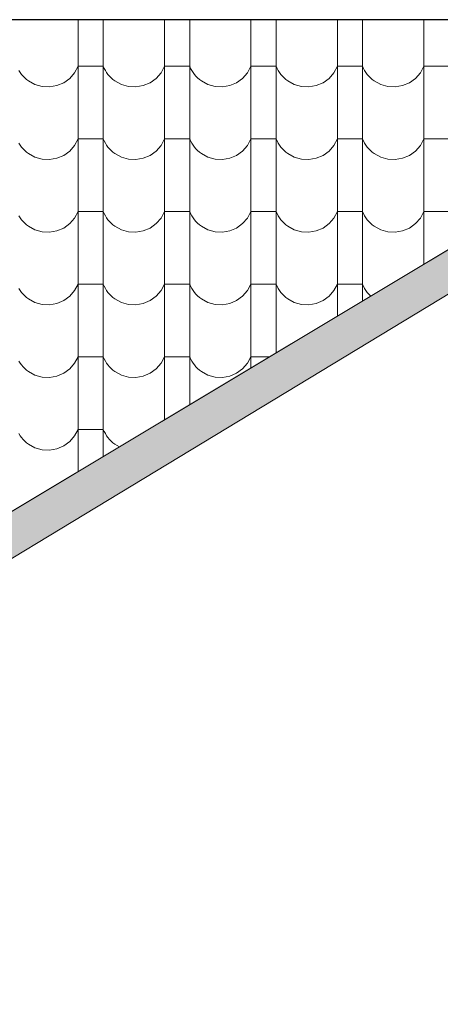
# Model space of a CAD drawing. Header units: millimetres. Extents: x -61343 to 9939, y -6894 to 7453.
# Tile 118 of 255: x -6356 to -6196, y -5443 to -5067. Entities that reach past the tile are written whole.
import ezdxf

# ---------------------------------------------------------------- set-up
doc = ezdxf.new("R2010")
doc.units = ezdxf.units.MM
doc.header["$MEASUREMENT"] = 0
doc.layers.add('810-G Ogólne', color=7, linetype='Continuous')
doc.layers.add('990-D Import IFC', color=7, linetype='Continuous')

# ---------------------------------------------------------------- blocks, each defined once
blk = doc.blocks.new('*X1830', base_point=(515069.4, 47309.9))
at = {"layer": '990-D Import IFC', "color": 251, "linetype": 'Continuous', "lineweight": 13, "true_color": 0x6a6a6a}
for p, q in [((537461.4, -38491), (537461.4, -38560.1)), ((537557.5, -38491), (537557.5, -38560.1)), ((537791.4, -38491), (537791.4, -38560.1)), ((537887.5, -38491), (537887.5, -38560.1)), ((538121.4, -38491), (538121.4, -38560.1)), ((538217.5, -38491), (538217.5, -38560.1)), ((538451.4, -38491), (538451.4, -38560.1)), ((538547.5, -38491), (538547.5, -38560.1)), ((538781.4, -38491), (538781.4, -38560.1)), ((537461.4, -38560.1), (537461.4, -38837.1)), ((537557.5, -38560.1), (537557.5, -38837.1)), ((537791.4, -38560.1), (537791.4, -38837.1)), ((537887.5, -38560.1), (537887.5, -38837.1)), ((538121.4, -38560.1), (538121.4, -38837.1)), ((538217.5, -38560.1), (538217.5, -38837.1)), ((538451.4, -38560.1), (538451.4, -38837.1)), ((538547.5, -38560.1), (538547.5, -38837.1)), ((538781.4, -38560.1), (538781.4, -38837.1)), ((537448.1, -38693.2), (537461.4, -38668.2)), ((537509.4, -38668.2), (537461.4, -38668.2)), ((537557.5, -38668.2), (537509.4, -38668.2)), ((537557.5, -38668.2), (537561.1, -38676.5)), ((537778.1, -38693.2), (537791.4, -38668.2)), ((537839.4, -38668.2), (537791.4, -38668.2)), ((537887.5, -38668.2), (537839.4, -38668.2)), ((537887.5, -38668.2), (537891.1, -38676.5)), ((538108.1, -38693.2), (538121.4, -38668.2)), ((538169.4, -38668.2), (538121.4, -38668.2)), ((538217.5, -38668.2), (538169.4, -38668.2)), ((538217.5, -38668.2), (538221.1, -38676.5)), ((538438.1, -38693.2), (538451.4, -38668.2)), ((538499.4, -38668.2), (538451.4, -38668.2)), ((538547.5, -38668.2), (538499.4, -38668.2)), ((538547.5, -38668.2), (538551.1, -38676.5)), ((538768.1, -38693.2), (538781.4, -38668.2)), ((538829.4, -38668.2), (538781.4, -38668.2)), ((538877.5, -38668.2), (538829.4, -38668.2)), ((537235.4, -38684.6), (537240.2, -38692.3)), ((537240.2, -38692.3), (537245.5, -38699.7)), ((537245.5, -38699.7), (537251.4, -38706.6)), ((537251.4, -38706.6), (537257.8, -38713.1)), ((537429.4, -38714.7), (537448.1, -38693.2)), ((537561.1, -38676.5), (537565.4, -38684.6)), ((537565.4, -38684.6), (537570.2, -38692.3)), ((537570.2, -38692.3), (537575.5, -38699.7)), ((537575.5, -38699.7), (537581.4, -38706.6)), ((537581.4, -38706.6), (537587.8, -38713.1)), ((537759.4, -38714.7), (537778.1, -38693.2)), ((537891.1, -38676.5), (537895.4, -38684.6)), ((537895.4, -38684.6), (537900.2, -38692.3)), ((537900.2, -38692.3), (537905.5, -38699.7)), ((537905.5, -38699.7), (537911.4, -38706.6)), ((537911.4, -38706.6), (537917.8, -38713.1)), ((538089.4, -38714.7), (538108.1, -38693.2)), ((538221.1, -38676.5), (538225.4, -38684.6)), ((538225.4, -38684.6), (538230.2, -38692.3)), ((538230.2, -38692.3), (538235.5, -38699.7)), ((538235.5, -38699.7), (538241.4, -38706.6)), ((538241.4, -38706.6), (538247.8, -38713.1)), ((538419.4, -38714.7), (538438.1, -38693.2)), ((538551.1, -38676.5), (538555.4, -38684.6)), ((538555.4, -38684.6), (538560.2, -38692.3)), ((538560.2, -38692.3), (538565.5, -38699.7)), ((538565.5, -38699.7), (538571.4, -38706.6)), ((538571.4, -38706.6), (538577.8, -38713.1)), ((538749.4, -38714.7), (538768.1, -38693.2)), ((537257.8, -38713.1), (537264.6, -38719.2)), ((537264.6, -38719.2), (537271.9, -38724.7)), ((537271.9, -38724.7), (537296.7, -38738.4)), ((537296.7, -38738.4), (537324.1, -38746.1)), ((537324.1, -38746.1), (537352.4, -38747.5)), ((537352.4, -38747.5), (537380.4, -38742.5)), ((537380.4, -38742.5), (537406.5, -38731.4)), ((537406.5, -38731.4), (537429.4, -38714.7)), ((537587.8, -38713.1), (537594.6, -38719.2)), ((537594.6, -38719.2), (537601.9, -38724.7)), ((537601.9, -38724.7), (537626.7, -38738.4)), ((537626.7, -38738.4), (537654.1, -38746.1)), ((537654.1, -38746.1), (537682.4, -38747.5)), ((537682.4, -38747.5), (537710.4, -38742.5)), ((537710.4, -38742.5), (537736.5, -38731.4)), ((537736.5, -38731.4), (537759.4, -38714.7)), ((537917.8, -38713.1), (537924.6, -38719.2)), ((537924.6, -38719.2), (537931.9, -38724.7)), ((537931.9, -38724.7), (537956.7, -38738.4)), ((537956.7, -38738.4), (537984.1, -38746.1)), ((537984.1, -38746.1), (538012.4, -38747.5)), ((538012.4, -38747.5), (538040.4, -38742.5)), ((538040.4, -38742.5), (538066.5, -38731.4)), ((538066.5, -38731.4), (538089.4, -38714.7)), ((538247.8, -38713.1), (538254.6, -38719.2)), ((538254.6, -38719.2), (538261.9, -38724.7)), ((538261.9, -38724.7), (538286.7, -38738.4)), ((538286.7, -38738.4), (538314.1, -38746.1)), ((538314.1, -38746.1), (538342.4, -38747.5)), ((538342.4, -38747.5), (538370.4, -38742.5)), ((538370.4, -38742.5), (538396.5, -38731.4)), ((538396.5, -38731.4), (538419.4, -38714.7)), ((538577.8, -38713.1), (538584.6, -38719.2)), ((538584.6, -38719.2), (538591.9, -38724.7)), ((538591.9, -38724.7), (538616.7, -38738.4)), ((538616.7, -38738.4), (538644.1, -38746.1)), ((538644.1, -38746.1), (538672.4, -38747.5)), ((538672.4, -38747.5), (538700.4, -38742.5)), ((538700.4, -38742.5), (538726.5, -38731.4)), ((538726.5, -38731.4), (538749.4, -38714.7)), ((537461.4, -38837.1), (537461.4, -39114.1)), ((537557.5, -38837.1), (537557.5, -39114.1)), ((537791.4, -38837.1), (537791.4, -39114.1)), ((537887.5, -38837.1), (537887.5, -39114.1)), ((538121.4, -38837.1), (538121.4, -39114.1)), ((538217.5, -38837.1), (538217.5, -39114.1)), ((538451.4, -38837.1), (538451.4, -39114.1)), ((538547.5, -38837.1), (538547.5, -39114.1)), ((538781.4, -38837.1), (538781.4, -39114.1)), ((537235.4, -38961.6), (537240.2, -38969.3)), ((537240.2, -38969.3), (537245.5, -38976.7)), ((537429.4, -38991.7), (537448.1, -38970.2)), ((537448.1, -38970.2), (537461.4, -38945.2)), ((537509.4, -38945.2), (537461.4, -38945.2)), ((537557.5, -38945.2), (537509.4, -38945.2)), ((537557.5, -38945.2), (537561.1, -38953.5)), ((537561.1, -38953.5), (537565.4, -38961.6)), ((537565.4, -38961.6), (537570.2, -38969.3)), ((537570.2, -38969.3), (537575.5, -38976.7)), ((537759.4, -38991.7), (537778.1, -38970.2)), ((537778.1, -38970.2), (537791.4, -38945.2)), ((537839.4, -38945.2), (537791.4, -38945.2)), ((537887.5, -38945.2), (537839.4, -38945.2)), ((537887.5, -38945.2), (537891.1, -38953.5)), ((537891.1, -38953.5), (537895.4, -38961.6)), ((537895.4, -38961.6), (537900.2, -38969.3)), ((537900.2, -38969.3), (537905.5, -38976.7)), ((538089.4, -38991.7), (538108.1, -38970.2)), ((538108.1, -38970.2), (538121.4, -38945.2)), ((538169.4, -38945.2), (538121.4, -38945.2)), ((538217.5, -38945.2), (538169.4, -38945.2)), ((538217.5, -38945.2), (538221.1, -38953.5)), ((538221.1, -38953.5), (538225.4, -38961.6)), ((538225.4, -38961.6), (538230.2, -38969.3)), ((538230.2, -38969.3), (538235.5, -38976.7)), ((538419.4, -38991.7), (538438.1, -38970.2)), ((538438.1, -38970.2), (538451.4, -38945.2)), ((538499.4, -38945.2), (538451.4, -38945.2)), ((538547.5, -38945.2), (538499.4, -38945.2)), ((538547.5, -38945.2), (538551.1, -38953.5)), ((538551.1, -38953.5), (538555.4, -38961.6)), ((538555.4, -38961.6), (538560.2, -38969.3)), ((538560.2, -38969.3), (538565.5, -38976.7)), ((538749.4, -38991.7), (538768.1, -38970.2)), ((538768.1, -38970.2), (538781.4, -38945.2)), ((538829.4, -38945.2), (538781.4, -38945.2)), ((538877.5, -38945.2), (538829.4, -38945.2)), ((537245.5, -38976.7), (537251.4, -38983.6)), ((537251.4, -38983.6), (537257.8, -38990.1)), ((537257.8, -38990.1), (537264.6, -38996.2)), ((537264.6, -38996.2), (537271.9, -39001.7)), ((537271.9, -39001.7), (537296.7, -39015.4)), ((537380.4, -39019.5), (537406.5, -39008.4)), ((537406.5, -39008.4), (537429.4, -38991.7)), ((537575.5, -38976.7), (537581.4, -38983.6)), ((537581.4, -38983.6), (537587.8, -38990.1)), ((537587.8, -38990.1), (537594.6, -38996.2)), ((537594.6, -38996.2), (537601.9, -39001.7)), ((537601.9, -39001.7), (537626.7, -39015.4)), ((537710.4, -39019.5), (537736.5, -39008.4)), ((537736.5, -39008.4), (537759.4, -38991.7)), ((537905.5, -38976.7), (537911.4, -38983.6)), ((537911.4, -38983.6), (537917.8, -38990.1)), ((537917.8, -38990.1), (537924.6, -38996.2)), ((537924.6, -38996.2), (537931.9, -39001.7)), ((537931.9, -39001.7), (537956.7, -39015.4)), ((538040.4, -39019.5), (538066.5, -39008.4)), ((538066.5, -39008.4), (538089.4, -38991.7)), ((538235.5, -38976.7), (538241.4, -38983.6)), ((538241.4, -38983.6), (538247.8, -38990.1)), ((538247.8, -38990.1), (538254.6, -38996.2)), ((538254.6, -38996.2), (538261.9, -39001.7)), ((538261.9, -39001.7), (538286.7, -39015.4)), ((538370.4, -39019.5), (538396.5, -39008.4)), ((538396.5, -39008.4), (538419.4, -38991.7)), ((538565.5, -38976.7), (538571.4, -38983.6)), ((538571.4, -38983.6), (538577.8, -38990.1)), ((538577.8, -38990.1), (538584.6, -38996.2)), ((538584.6, -38996.2), (538591.9, -39001.7)), ((538591.9, -39001.7), (538616.7, -39015.4)), ((538700.4, -39019.5), (538726.5, -39008.4)), ((538726.5, -39008.4), (538749.4, -38991.7)), ((537296.7, -39015.4), (537324.1, -39023.1)), ((537324.1, -39023.1), (537352.4, -39024.5)), ((537352.4, -39024.5), (537380.4, -39019.5)), ((537626.7, -39015.4), (537654.1, -39023.1)), ((537654.1, -39023.1), (537682.4, -39024.5)), ((537682.4, -39024.5), (537710.4, -39019.5)), ((537956.7, -39015.4), (537984.1, -39023.1)), ((537984.1, -39023.1), (538012.4, -39024.5)), ((538012.4, -39024.5), (538040.4, -39019.5)), ((538286.7, -39015.4), (538314.1, -39023.1)), ((538314.1, -39023.1), (538342.4, -39024.5)), ((538342.4, -39024.5), (538370.4, -39019.5)), ((538616.7, -39015.4), (538644.1, -39023.1)), ((538644.1, -39023.1), (538672.4, -39024.5)), ((538672.4, -39024.5), (538700.4, -39019.5)), ((537461.4, -39114.1), (537461.4, -39391.1)), ((537557.5, -39114.1), (537557.5, -39391.1)), ((537791.4, -39114.1), (537791.4, -39391.1)), ((537887.5, -39114.1), (537887.5, -39391.1)), ((538121.4, -39114.1), (538121.4, -39391.1)), ((538217.5, -39114.1), (538217.5, -39391.1)), ((538451.4, -39114.1), (538451.4, -39391.1)), ((538547.5, -39114.1), (538547.5, -39391.1)), ((538781.4, -39114.1), (538781.4, -39391.1)), ((537448.1, -39247.2), (537461.4, -39222.2)), ((537509.4, -39222.2), (537461.4, -39222.2)), ((537557.5, -39222.2), (537509.4, -39222.2)), ((537557.5, -39222.2), (537561.1, -39230.5)), ((537561.1, -39230.5), (537565.4, -39238.6)), ((537778.1, -39247.2), (537791.4, -39222.2)), ((537839.4, -39222.2), (537791.4, -39222.2)), ((537887.5, -39222.2), (537839.4, -39222.2)), ((537887.5, -39222.2), (537891.1, -39230.5)), ((537891.1, -39230.5), (537895.4, -39238.6)), ((538108.1, -39247.2), (538121.4, -39222.2)), ((538169.4, -39222.2), (538121.4, -39222.2)), ((538217.5, -39222.2), (538169.4, -39222.2)), ((538217.5, -39222.2), (538221.1, -39230.5)), ((538221.1, -39230.5), (538225.4, -39238.6)), ((538438.1, -39247.2), (538451.4, -39222.2)), ((538499.4, -39222.2), (538451.4, -39222.2)), ((538547.5, -39222.2), (538499.4, -39222.2)), ((538547.5, -39222.2), (538551.1, -39230.5)), ((538551.1, -39230.5), (538555.4, -39238.6)), ((538768.1, -39247.2), (538781.4, -39222.2)), ((538829.4, -39222.2), (538781.4, -39222.2)), ((538877.5, -39222.2), (538829.4, -39222.2)), ((537235.4, -39238.6), (537240.2, -39246.3)), ((537240.2, -39246.3), (537245.5, -39253.7)), ((537245.5, -39253.7), (537251.4, -39260.6)), ((537251.4, -39260.6), (537257.8, -39267.1)), ((537257.8, -39267.1), (537264.6, -39273.2)), ((537264.6, -39273.2), (537271.9, -39278.7)), ((537406.5, -39285.4), (537429.4, -39268.7)), ((537429.4, -39268.7), (537448.1, -39247.2)), ((537565.4, -39238.6), (537570.2, -39246.3)), ((537570.2, -39246.3), (537575.5, -39253.7)), ((537575.5, -39253.7), (537581.4, -39260.6)), ((537581.4, -39260.6), (537587.8, -39267.1)), ((537587.8, -39267.1), (537594.6, -39273.2)), ((537594.6, -39273.2), (537601.9, -39278.7)), ((537736.5, -39285.4), (537759.4, -39268.7)), ((537759.4, -39268.7), (537778.1, -39247.2)), ((537895.4, -39238.6), (537900.2, -39246.3)), ((537900.2, -39246.3), (537905.5, -39253.7)), ((537905.5, -39253.7), (537911.4, -39260.6)), ((537911.4, -39260.6), (537917.8, -39267.1)), ((537917.8, -39267.1), (537924.6, -39273.2)), ((537924.6, -39273.2), (537931.9, -39278.7)), ((538066.5, -39285.4), (538089.4, -39268.7)), ((538089.4, -39268.7), (538108.1, -39247.2)), ((538225.4, -39238.6), (538230.2, -39246.3)), ((538230.2, -39246.3), (538235.5, -39253.7)), ((538235.5, -39253.7), (538241.4, -39260.6)), ((538241.4, -39260.6), (538247.8, -39267.1)), ((538247.8, -39267.1), (538254.6, -39273.2)), ((538254.6, -39273.2), (538261.9, -39278.7)), ((538396.5, -39285.4), (538419.4, -39268.7)), ((538419.4, -39268.7), (538438.1, -39247.2)), ((538555.4, -39238.6), (538560.2, -39246.3)), ((538560.2, -39246.3), (538565.5, -39253.7)), ((538565.5, -39253.7), (538571.4, -39260.6)), ((538571.4, -39260.6), (538577.8, -39267.1)), ((538577.8, -39267.1), (538584.6, -39273.2)), ((538584.6, -39273.2), (538591.9, -39278.7)), ((538726.5, -39285.4), (538749.4, -39268.7)), ((538749.4, -39268.7), (538768.1, -39247.2)), ((537271.9, -39278.7), (537296.7, -39292.4)), ((537296.7, -39292.4), (537324.1, -39300.1)), ((537324.1, -39300.1), (537352.4, -39301.5)), ((537352.4, -39301.5), (537380.4, -39296.5)), ((537380.4, -39296.5), (537406.5, -39285.4)), ((537601.9, -39278.7), (537626.7, -39292.4)), ((537626.7, -39292.4), (537654.1, -39300.1)), ((537654.1, -39300.1), (537682.4, -39301.5)), ((537682.4, -39301.5), (537710.4, -39296.5)), ((537710.4, -39296.5), (537736.5, -39285.4)), ((537931.9, -39278.7), (537956.7, -39292.4)), ((537956.7, -39292.4), (537984.1, -39300.1)), ((537984.1, -39300.1), (538012.4, -39301.5)), ((538012.4, -39301.5), (538040.4, -39296.5)), ((538040.4, -39296.5), (538066.5, -39285.4)), ((538261.9, -39278.7), (538286.7, -39292.4)), ((538286.7, -39292.4), (538314.1, -39300.1)), ((538314.1, -39300.1), (538342.4, -39301.5)), ((538342.4, -39301.5), (538370.4, -39296.5)), ((538370.4, -39296.5), (538396.5, -39285.4)), ((538591.9, -39278.7), (538616.7, -39292.4)), ((538616.7, -39292.4), (538644.1, -39300.1)), ((538644.1, -39300.1), (538672.4, -39301.5)), ((538672.4, -39301.5), (538700.4, -39296.5)), ((538700.4, -39296.5), (538726.5, -39285.4)), ((537461.4, -39391.1), (537461.4, -39668.1)), ((537557.5, -39391.1), (537557.5, -39668.1)), ((537791.4, -39391.1), (537791.4, -39668.1)), ((537887.5, -39391.1), (537887.5, -39668.1)), ((538121.4, -39391.1), (538121.4, -39668.1)), ((538217.5, -39391.1), (538217.5, -39668.1)), ((538451.4, -39391.1), (538451.4, -39620.8)), ((538547.5, -39391.1), (538547.5, -39563.3)), ((538781.4, -39391.1), (538781.4, -39423.1)), ((537448.1, -39524.2), (537461.4, -39499.2)), ((537509.4, -39499.2), (537461.4, -39499.2)), ((537557.5, -39499.2), (537509.4, -39499.2)), ((537557.5, -39499.2), (537561.1, -39507.5)), ((537778.1, -39524.2), (537791.4, -39499.2)), ((537839.4, -39499.2), (537791.4, -39499.2)), ((537887.5, -39499.2), (537839.4, -39499.2)), ((537887.5, -39499.2), (537891.1, -39507.5)), ((538108.1, -39524.2), (538121.4, -39499.2)), ((538169.4, -39499.2), (538121.4, -39499.2)), ((538217.5, -39499.2), (538169.4, -39499.2)), ((538217.5, -39499.2), (538221.1, -39507.5)), ((538438.1, -39524.2), (538451.4, -39499.2)), ((538499.4, -39499.2), (538451.4, -39499.2)), ((538547.5, -39499.2), (538499.4, -39499.2)), ((538547.5, -39499.2), (538551.1, -39507.5)), ((537235.4, -39515.6), (537240.2, -39523.3)), ((537240.2, -39523.3), (537245.5, -39530.7)), ((537245.5, -39530.7), (537251.4, -39537.6)), ((537429.4, -39545.7), (537448.1, -39524.2)), ((537561.1, -39507.5), (537565.4, -39515.6)), ((537565.4, -39515.6), (537570.2, -39523.3)), ((537570.2, -39523.3), (537575.5, -39530.7)), ((537575.5, -39530.7), (537581.4, -39537.6)), ((537759.4, -39545.7), (537778.1, -39524.2)), ((537891.1, -39507.5), (537895.4, -39515.6)), ((537895.4, -39515.6), (537900.2, -39523.3)), ((537900.2, -39523.3), (537905.5, -39530.7)), ((537905.5, -39530.7), (537911.4, -39537.6)), ((538089.4, -39545.7), (538108.1, -39524.2)), ((538221.1, -39507.5), (538225.4, -39515.6)), ((538225.4, -39515.6), (538230.2, -39523.3)), ((538230.2, -39523.3), (538235.5, -39530.7)), ((538235.5, -39530.7), (538241.4, -39537.6)), ((538419.4, -39545.7), (538438.1, -39524.2)), ((538551.1, -39507.5), (538555.4, -39515.6)), ((538555.4, -39515.6), (538560.2, -39523.3)), ((538560.2, -39523.3), (538565.5, -39530.7)), ((538565.5, -39530.7), (538571.4, -39537.6)), ((537251.4, -39537.6), (537257.8, -39544.1)), ((537257.8, -39544.1), (537264.6, -39550.2)), ((537264.6, -39550.2), (537271.9, -39555.7)), ((537271.9, -39555.7), (537296.7, -39569.4)), ((537296.7, -39569.4), (537324.1, -39577.1)), ((537352.4, -39578.5), (537380.4, -39573.5)), ((537380.4, -39573.5), (537406.5, -39562.4)), ((537406.5, -39562.4), (537429.4, -39545.7)), ((537581.4, -39537.6), (537587.8, -39544.1)), ((537587.8, -39544.1), (537594.6, -39550.2)), ((537594.6, -39550.2), (537601.9, -39555.7)), ((537601.9, -39555.7), (537626.7, -39569.4)), ((537626.7, -39569.4), (537654.1, -39577.1)), ((537682.4, -39578.5), (537710.4, -39573.5)), ((537710.4, -39573.5), (537736.5, -39562.4)), ((537736.5, -39562.4), (537759.4, -39545.7)), ((537911.4, -39537.6), (537917.8, -39544.1)), ((537917.8, -39544.1), (537924.6, -39550.2)), ((537924.6, -39550.2), (537931.9, -39555.7)), ((537931.9, -39555.7), (537956.7, -39569.4)), ((537956.7, -39569.4), (537984.1, -39577.1)), ((538012.4, -39578.5), (538040.4, -39573.5)), ((538040.4, -39573.5), (538066.5, -39562.4)), ((538066.5, -39562.4), (538089.4, -39545.7)), ((538241.4, -39537.6), (538247.8, -39544.1)), ((538247.8, -39544.1), (538254.6, -39550.2)), ((538254.6, -39550.2), (538261.9, -39555.7)), ((538261.9, -39555.7), (538286.7, -39569.4)), ((538286.7, -39569.4), (538314.1, -39577.1)), ((538342.4, -39578.5), (538370.4, -39573.5)), ((538370.4, -39573.5), (538396.5, -39562.4)), ((538396.5, -39562.4), (538419.4, -39545.7)), ((538571.4, -39537.6), (538577.8, -39544.1)), ((538577.8, -39544.1), (538578.4, -39544.7)), ((537324.1, -39577.1), (537352.4, -39578.5)), ((537654.1, -39577.1), (537682.4, -39578.5)), ((537984.1, -39577.1), (538012.4, -39578.5)), ((538314.1, -39577.1), (538342.4, -39578.5)), ((537461.4, -39668.1), (537461.4, -39945.1)), ((537557.5, -39668.1), (537557.5, -39945.1)), ((537791.4, -39668.1), (537791.4, -39945.1)), ((537887.5, -39668.1), (537887.5, -39945.1)), ((538121.4, -39668.1), (538121.4, -39818.5)), ((538217.5, -39668.1), (538217.5, -39760.9)), ((537235.4, -39792.6), (537240.2, -39800.3)), ((537448.1, -39801.2), (537461.4, -39776.2)), ((537509.4, -39776.2), (537461.4, -39776.2)), ((537557.5, -39776.2), (537509.4, -39776.2)), ((537557.5, -39776.2), (537561.1, -39784.5)), ((537561.1, -39784.5), (537565.4, -39792.6)), ((537565.4, -39792.6), (537570.2, -39800.3)), ((537778.1, -39801.2), (537791.4, -39776.2)), ((537839.4, -39776.2), (537791.4, -39776.2)), ((537887.5, -39776.2), (537839.4, -39776.2)), ((537887.5, -39776.2), (537891.1, -39784.5)), ((537891.1, -39784.5), (537895.4, -39792.6)), ((537895.4, -39792.6), (537900.2, -39800.3)), ((538108.1, -39801.2), (538121.4, -39776.2)), ((538169.4, -39776.2), (538121.4, -39776.2)), ((538192, -39776.2), (538169.4, -39776.2)), ((537240.2, -39800.3), (537245.5, -39807.7)), ((537245.5, -39807.7), (537251.4, -39814.6)), ((537251.4, -39814.6), (537257.8, -39821.1)), ((537257.8, -39821.1), (537264.6, -39827.2)), ((537264.6, -39827.2), (537271.9, -39832.7)), ((537271.9, -39832.7), (537296.7, -39846.4)), ((537406.5, -39839.4), (537429.4, -39822.7)), ((537429.4, -39822.7), (537448.1, -39801.2)), ((537570.2, -39800.3), (537575.5, -39807.7)), ((537575.5, -39807.7), (537581.4, -39814.6)), ((537581.4, -39814.6), (537587.8, -39821.1)), ((537587.8, -39821.1), (537594.6, -39827.2)), ((537594.6, -39827.2), (537601.9, -39832.7)), ((537601.9, -39832.7), (537626.7, -39846.4)), ((537736.5, -39839.4), (537759.4, -39822.7)), ((537759.4, -39822.7), (537778.1, -39801.2)), ((537900.2, -39800.3), (537905.5, -39807.7)), ((537905.5, -39807.7), (537911.4, -39814.6)), ((537911.4, -39814.6), (537917.8, -39821.1)), ((537917.8, -39821.1), (537924.6, -39827.2)), ((537924.6, -39827.2), (537931.9, -39832.7)), ((537931.9, -39832.7), (537956.7, -39846.4)), ((538066.5, -39839.4), (538089.4, -39822.7)), ((538089.4, -39822.7), (538108.1, -39801.2)), ((537296.7, -39846.4), (537324.1, -39854.1)), ((537324.1, -39854.1), (537352.4, -39855.5)), ((537352.4, -39855.5), (537380.4, -39850.5)), ((537380.4, -39850.5), (537406.5, -39839.4)), ((537626.7, -39846.4), (537654.1, -39854.1)), ((537654.1, -39854.1), (537682.4, -39855.5)), ((537682.4, -39855.5), (537710.4, -39850.5)), ((537710.4, -39850.5), (537736.5, -39839.4)), ((537956.7, -39846.4), (537984.1, -39854.1)), ((537984.1, -39854.1), (538012.4, -39855.5)), ((538012.4, -39855.5), (538040.4, -39850.5)), ((538040.4, -39850.5), (538066.5, -39839.4)), ((537461.4, -39945.1), (537461.4, -40213.8)), ((537557.5, -39945.1), (537557.5, -40156.3)), ((537791.4, -39945.1), (537791.4, -40016.2)), ((537887.5, -39945.1), (537887.5, -39958.6)), ((537448.1, -40078.2), (537461.4, -40053.2)), ((537509.4, -40053.2), (537461.4, -40053.2)), ((537557.5, -40053.2), (537509.4, -40053.2)), ((537557.5, -40053.2), (537561.1, -40061.5)), ((537561.1, -40061.5), (537565.4, -40069.6)), ((537235.4, -40069.6), (537240.2, -40077.3)), ((537240.2, -40077.3), (537245.5, -40084.7)), ((537245.5, -40084.7), (537251.4, -40091.6)), ((537251.4, -40091.6), (537257.8, -40098.1)), ((537257.8, -40098.1), (537264.6, -40104.2)), ((537406.5, -40116.4), (537429.4, -40099.7)), ((537429.4, -40099.7), (537448.1, -40078.2)), ((537565.4, -40069.6), (537570.2, -40077.3)), ((537570.2, -40077.3), (537575.5, -40084.7)), ((537575.5, -40084.7), (537581.4, -40091.6)), ((537581.4, -40091.6), (537587.8, -40098.1)), ((537587.8, -40098.1), (537594.6, -40104.2)), ((537264.6, -40104.2), (537271.9, -40109.7)), ((537271.9, -40109.7), (537296.7, -40123.4)), ((537296.7, -40123.4), (537324.1, -40131.1)), ((537324.1, -40131.1), (537352.4, -40132.5)), ((537352.4, -40132.5), (537380.4, -40127.5)), ((537380.4, -40127.5), (537406.5, -40116.4)), ((537594.6, -40104.2), (537601.9, -40109.7)), ((537601.9, -40109.7), (537619.3, -40119.3))]:
    blk.add_line(p, q, dxfattribs=at)
blk = doc.blocks.new('Wypełnienie_15_3', base_point=(515069.4, 47309.9))
at = {"layer": '990-D Import IFC', "color": 251, "linetype": 'Continuous', "lineweight": 13, "true_color": 0x6a6a6a}
blk.add_blockref('*X1830', (515069.4, 47309.9), dxfattribs=at)

msp = doc.modelspace()

# ---------------------------------------------------------------- hatches: boundary and pattern name
at = {"layer": '810-G Ogólne', "linetype": 'Continuous', "lineweight": 13}
msp.add_hatch(color=7, dxfattribs=at).paths.add_polyline_path([(-6705.598, -5484.404), (-6695.598, -5484.404), (-6655.598, -5484.404), (-6655.598, -6353.481), (-6640.598, -6353.518), (-6640.598, -5484.404), (-6640.598, -5469.404), (-6684.181, -5469.404), (-6019.55, -5067.404), (-6046.137, -5067.404), (-6705.598, -5462.404)])

# ---------------------------------------------------------------- linework, layer by layer
at = {"layer": '810-G Ogólne', "color": 7, "linetype": 'Continuous', "lineweight": 25}
msp.add_line((-6019.55, -5067.404), (-7546.148, -5067.404), dxfattribs=at)
at = {"layer": '810-G Ogólne', "color": 7, "linetype": 'Continuous', "lineweight": 13}
msp.add_lwpolyline([(-6705.598, -5484.404), (-6705.598, -5462.404), (-6046.137, -5067.404), (-6019.55, -5067.404), (-6684.181, -5469.404), (-6640.598, -5469.404), (-6640.598, -5484.404), (-6640.598, -6353.518), (-6655.598, -6353.481), (-6655.598, -5484.404), (-6695.598, -5484.404)], close=True, dxfattribs=at)
at = {"layer": '990-D Import IFC', "color": 7, "linetype": 'Continuous', "lineweight": 13}
msp.add_lwpolyline([(-7546.148, -5067.404), (-6046.199, -5067.404), (-6660.525, -5435.404), (-7473.598, -5435.404), (-7473.598, -5462.404), (-8267.598, -5462.404)], close=True, dxfattribs=at)

# ---------------------------------------------------------------- block references
at = {"layer": '990-D Import IFC', "color": 251, "linetype": 'Continuous', "lineweight": 13, "true_color": 0x6a6a6a, "xscale": 0.1, "yscale": 0.1, "zscale": 0.1}
msp.add_blockref('Wypełnienie_15_3', (-8573.008, 3512.683), dxfattribs=at)

doc.saveas('drawing.dxf')
